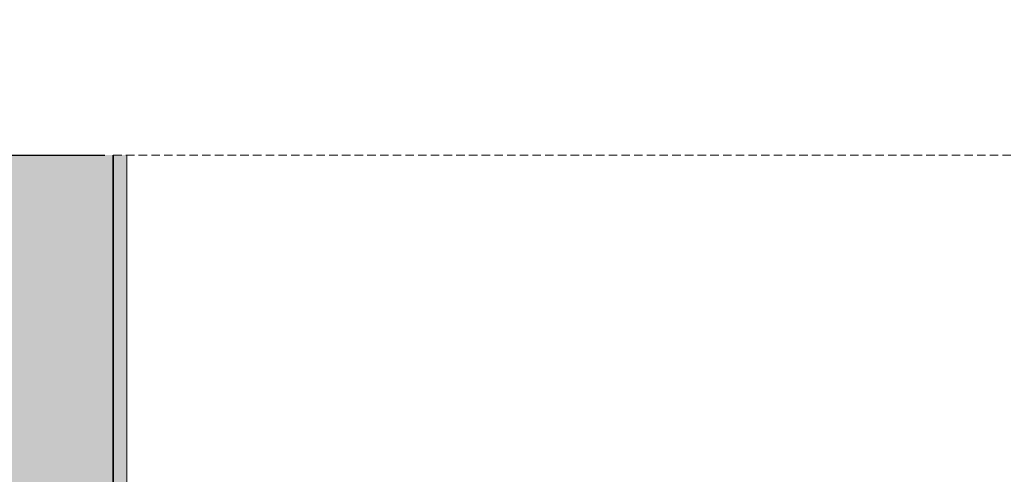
# Model space of a CAD drawing. Header units: millimetres. Extents: x -1427 to 10229, y -1578 to 5221.
# Tile 85 of 129: x 1456 to 1572, y -336 to -282. Entities that reach past the tile are written whole.
import ezdxf

# ---------------------------------------------------------------- set-up
doc = ezdxf.new("R2010")
doc.units = ezdxf.units.MM
doc.linetypes.add('2', pattern=[1.5, 1, -0.5])
for name, color, linetype, lineweight in [('0_Sciany', 3, 'Continuous', 35), ('A_wymiary', 7, 'Continuous', 5), ('Hatch_istn-sciana', 254, 'Continuous', 5), ('Istn-sciany', 2, 'Continuous', 30), ('Tynk', 8, 'Continuous', 18)]:
    doc.layers.add(name, color=color, linetype=linetype, lineweight=lineweight)

msp = doc.modelspace()

# ---------------------------------------------------------------- hatches: boundary and pattern name
at = {"layer": 'Hatch_istn-sciana'}
h = msp.add_hatch(color=256, dxfattribs=at)
h.paths.add_polyline_path([(1466.57322, -298.28454), (1420.57322, -298.28454), (1420.57322, -282.28454), (1378.57322, -282.28454), (1378.57322, -298.28454), (1271.57322, -298.28454), (1271.57322, -373.28454), (1466.57322, -373.28454)])
h.paths.add_polyline_path([(1811.57322, -298.28454), (1580.48705, -298.28454), (1580.48705, -373.28454), (1811.57322, -373.28454)])
h.paths.add_polyline_path([(2050.57322, -298.28454), (1998.57322, -298.28454), (1966.57322, -298.28454), (1966.57322, -338.28454), (1966.57322, -368.28454), (1966.57322, -373.28454), (2050.57322, -373.28454), (2050.57322, -368.28454), (2050.57322, -338.28454)])
at = {"layer": 'Tynk'}
h = msp.add_hatch(dxfattribs=at)
h.set_pattern_fill('AR-SAND', color=256, scale=0.01, angle=180, style=0)
h.set_pattern_definition([(127.5, (-5343.49306, 30837.4361), (-0.4894132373, -0.016000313), [0, -0.38608, 0, -0.4318, 0, -0.41275]), (97.5, (-5343.49306, 30837.4361), (-0.7168251, 0.449523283), [0, -0.20828, 0, -0.34798, 0, -0.13335]), (57.5, (-5343.49306, 30837.12367), (-0.0014371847, 0.79099237), [0, -0.127, 0, -0.4572, 0, -0.5969]), (47.5, (-5343.49306, 30837.1237), (-0.222929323, 0.763556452), [0, -0.0635, 0, -0.29972, 0, -0.3429])])
h.paths.add_polyline_path([(1466.82322, -363.12397), (1466.82322, -366.31351), (1468.13322, -366.31351), (1468.13322, -298.28454), (1466.67322, -298.28454), (1466.67322, -363.12397)])

# ---------------------------------------------------------------- linework, layer by layer
at = {"layer": '0_Sciany'}
msp.add_line((1466.57322, -373.28454), (1466.57322, -298.28454), dxfattribs=at)
at = {"layer": 'A_wymiary', "linetype": '2'}
msp.add_lwpolyline([(1466.57322, -298.28454), (1582.57322, -298.28454)], dxfattribs=at)
at = {"layer": 'Istn-sciany'}
msp.add_line((1420.57322, -298.28454), (1465.57322, -298.28454), dxfattribs=at)
at = {"layer": 'Tynk', "linetype": 'ByBlock'}
msp.add_lwpolyline([(1466.67322, -345.31687), (1466.67322, -366.31351), (1468.16811, -366.31351), (1468.17322, -298.28454)], dxfattribs=at)

doc.saveas('drawing.dxf')
